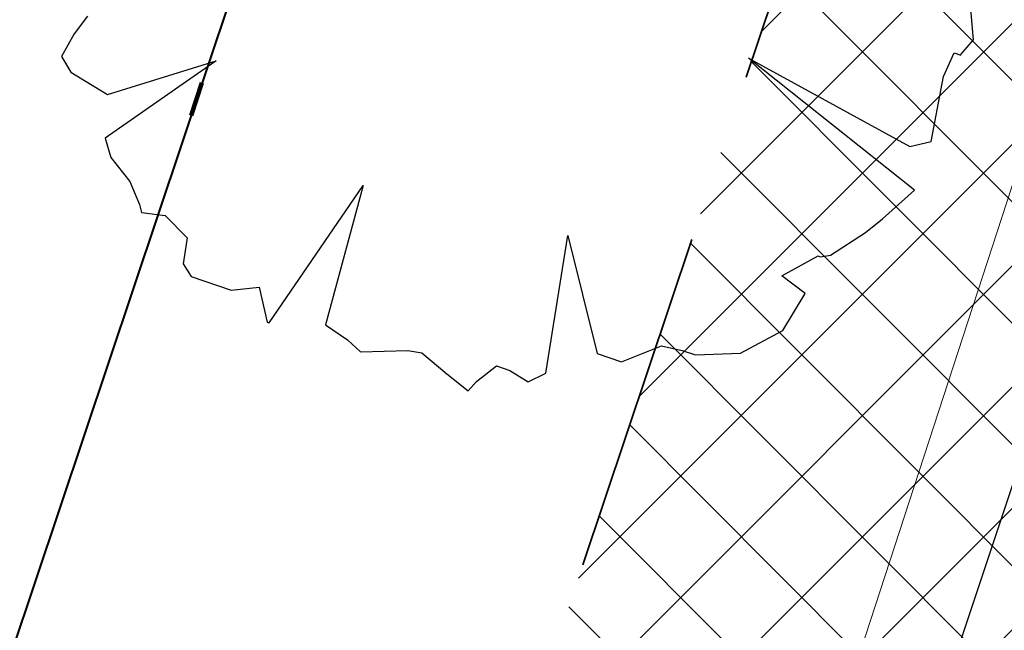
# Model space of a CAD drawing. Header units: metres. Extents: x 6599773 to 13199707, y 5688499 to 11377233.
# Tile 98 of 256: x 6599926.29 to 6599929.17, y 5688810.78 to 5688812.56. Entities that reach past the tile are written whole.
import ezdxf
from ezdxf import colors
from ezdxf.entities.mleader import LeaderData, LeaderLine
from ezdxf.math import Vec2, Vec3

# ---------------------------------------------------------------- set-up
doc = ezdxf.new("R2010")
doc.units = ezdxf.units.M
doc.header["$MEASUREMENT"] = 0
for name, pattern in [('1', [0]), ('9', [1, 0, -1]), ('BTO', [0]), ('BUF', [0]), ('BUG', [1.5, 1, -0.5]), ('GUK', [2, 1.5, -0.5])]:
    doc.linetypes.add(name, pattern=pattern)
doc.layers.get('0').update_dxf_attribs({"linetype": 'CONTINUOUS', "lineweight": 5})
for name, color, linetype, lineweight in [('_kolor chodnik', 50, '1', 0), ('_kolor zjazdy kostka', 7, '1', 0), ('_kolor ścieżka', 10, '1', 0), ('_linie rozgran', 100, '9', 90), ('_nasadzenia', 72, 'BUG', 30), ('_obrzeze', 10, 'BUG', 35), ('_opis drzewa', 7, 'BUF', 25), ('AS__Nowe_granice', 140, 'CONTINUOUS', 30), ('Kontury', 90, 'GUK', 5), ('OTK_L_5', 7, 'CONTINUOUS', 5), ('OTZ_L_1', 7, 'CONTINUOUS', 5)]:
    doc.layers.add(name, color=color, linetype=linetype, lineweight=lineweight)
doc.layers.add('_kolor jezdnia', color=7, linetype='1', lineweight=0, true_color=0x00dbdb)
doc.layers.add('_podział mój', color=7, linetype='BTO', lineweight=40, true_color=0xdb70ff)
doc.layers.add('RS-drzewa projektowane', color=7, linetype='CONTINUOUS')
doc.styles.add('opis drzewa', font='ARIALN.TTF', dxfattribs={"width": 0.7, "height": 1.6})
pattern_1 = [(45, (0, 0), (-0.1767766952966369, 0.1767766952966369), []), (135, (0, 0), (-0.1767766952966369, -0.1767766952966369), [])]

# ---------------------------------------------------------------- blocks, each defined once
blk = doc.blocks.new('_Dot')
at = {"color": 0, "linetype": 'ByBlock', "lineweight": -2}
blk.add_line((-0.5, 0), (-1, 0), dxfattribs=at)
at = {"color": 0, "linetype": 'ByBlock', "const_width": 0.5}
blk.add_lwpolyline([(-0.25, 0, 1), (0.25, 0, 1)], format="xyb", close=True, dxfattribs=at)
blk = doc.blocks.new('d2')
at = {"layer": '_nasadzenia'}
for p, q in [((-293017.3515251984, 28213.81535557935), (-293017.3813259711, 28214.17316373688)), ((-293021.247766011, 28213.91903182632), (-293021.3068558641, 28213.84145124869)), ((-293021.3068558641, 28213.84145124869), (-293021.3628674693, 28213.74109229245)), ((-293017.4071456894, 28213.74987151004), (-293017.3515251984, 28213.81535557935)), ((-293021.3628674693, 28213.74109229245), (-293021.3211322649, 28213.67251602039)), ((-293018.340181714, 28213.73353405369), (-293017.6313377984, 28213.34606689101)), ((-293017.6100354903, 28213.15411214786), (-293018.340181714, 28213.73353405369)), ((-293017.4827541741, 28213.65378966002), (-293017.4364681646, 28213.75747156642)), ((-293017.4364681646, 28213.75747156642), (-293017.4072913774, 28213.74750271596)), ((-293020.6827278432, 28213.72211137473), (-293021.1705643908, 28213.3820784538)), ((-293021.1593662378, 28213.57379206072), (-293020.6827278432, 28213.72211137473)), ((-293021.3211322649, 28213.67251602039), (-293021.1593662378, 28213.57379206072)), ((-293017.5369146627, 28213.36812186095), (-293017.4827541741, 28213.65378966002)), ((-293021.1705643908, 28213.3820784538), (-293021.14520213, 28213.29736970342)), ((-293017.6313377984, 28213.34606689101), (-293017.5369146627, 28213.36812186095)), ((-293021.14520213, 28213.29736970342), (-293021.061486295, 28213.19272325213)), ((-293021.061486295, 28213.19272325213), (-293021.0199965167, 28213.09164088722)), ((-293020.4486406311, 28212.57052589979), (-293020.0360262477, 28213.17468230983)), ((-293020.0360262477, 28213.17468230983), (-293020.2016862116, 28212.56219204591)), ((-293017.7507446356, 28213.02837527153), (-293017.6100354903, 28213.15411214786)), ((-293021.0199965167, 28213.09164088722), (-293021.0105163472, 28213.05581184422)), ((-293021.0105163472, 28213.05581184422), (-293020.906613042, 28213.04203777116)), ((-293020.906613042, 28213.04203777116), (-293020.8098479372, 28212.94379608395)), ((-293017.8259620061, 28212.96716830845), (-293017.7507446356, 28213.02837527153)), ((-293019.2314686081, 28212.35019368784), (-293019.1358041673, 28212.95519975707)), ((-293019.1358041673, 28212.95519975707), (-293019.0065527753, 28212.43629629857)), ((-293017.9794749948, 28212.86753276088), (-293017.8259620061, 28212.96716830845)), ((-293020.8098479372, 28212.94379608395), (-293020.8269571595, 28212.83014532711)), ((-293018.0250247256, 28212.86136913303), (-293017.9794749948, 28212.86753276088)), ((-293020.8269571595, 28212.83014532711), (-293020.7916238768, 28212.77461971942)), ((-293018.1946652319, 28212.7781072), (-293018.0347503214, 28212.86469208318)), ((-293018.0347503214, 28212.86469208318), (-293018.0250247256, 28212.86136913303)), ((-293020.7916238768, 28212.77461971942), (-293020.6165631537, 28212.71480661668)), ((-293018.0912527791, 28212.69932094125), (-293018.1946652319, 28212.7781072)), ((-293020.6165631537, 28212.71480661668), (-293020.4929632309, 28212.72689273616)), ((-293020.4929632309, 28212.72689273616), (-293020.4583662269, 28212.57384884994)), ((-293018.1899812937, 28212.5375138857), (-293018.0912527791, 28212.69932094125)), ((-293020.4583662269, 28212.57384884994), (-293020.4486406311, 28212.57052589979)), ((-293020.2016862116, 28212.56219204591), (-293020.1046756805, 28212.49645645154)), ((-293018.3759947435, 28212.43811947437), (-293018.1899812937, 28212.5375138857)), ((-293020.1046756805, 28212.49645645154), (-293020.0465675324, 28212.44401265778)), ((-293020.0465675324, 28212.44401265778), (-293019.8385154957, 28212.44897060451)), ((-293019.8385154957, 28212.44897060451), (-293019.7768382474, 28212.43876061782)), ((-293019.7768382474, 28212.43876061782), (-293019.6670238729, 28212.34692369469)), ((-293019.0065527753, 28212.43629629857), (-293018.8995712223, 28212.39974384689)), ((-293018.8995712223, 28212.39974384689), (-293018.7235287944, 28212.46995511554)), ((-293018.7235287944, 28212.46995511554), (-293018.6326747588, 28212.4497762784)), ((-293018.6326747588, 28212.4497762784), (-293018.5743211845, 28212.42983857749)), ((-293018.5743211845, 28212.42983857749), (-293018.3759947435, 28212.43811947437)), ((-293019.5372674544, 28212.31345305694), (-293019.4490008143, 28212.38106478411)), ((-293019.4490008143, 28212.38106478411), (-293019.3906472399, 28212.3611270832)), ((-293019.3906472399, 28212.3611270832), (-293019.3097642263, 28212.31176510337)), ((-293019.3097642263, 28212.31176510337), (-293019.2314686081, 28212.35019368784)), ((-293019.6670238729, 28212.34692369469), (-293019.5733370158, 28212.27146038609)), ((-293019.5733370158, 28212.27146038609), (-293019.5372674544, 28212.31345305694))]:
    blk.add_line(p, q, dxfattribs=at)

msp = doc.modelspace()

# ---------------------------------------------------------------- hatches: boundary and pattern name
at = {"layer": '_kolor chodnik'}
h = msp.add_hatch(dxfattribs=at)
h.set_pattern_fill('ANSI37', color=256, scale=2)
h.set_pattern_definition(pattern_1)
h.paths.add_polyline_path([(6599849.938171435, 5688542.085872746), (6599852.232147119, 5688548.938742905), (6599853.573135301, 5688548.489851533), (6599853.827082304, 5688549.248475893), (6599851.793849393, 5688549.929093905), (6599849.895278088, 5688548.982823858), (6599847.823506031, 5688542.793750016)])
edge = h.paths.add_edge_path()
edge.add_line((6600018.106075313, 5689087.454911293), (6600022.42781917, 5689091.229234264))
edge.add_line((6600022.42781917, 5689091.229234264), (6600020.233254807, 5689093.742094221))
edge.add_line((6600020.233254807, 5689093.742094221), (6600017.159471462, 5689091.057656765))
edge.add_arc((6600023.275194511, 5689085.3851404), 8.341433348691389, 137.1531559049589, 148.8016577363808)
edge.add_line((6600016.140105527, 5689089.706021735), (6600018.106075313, 5689087.454911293))
h.paths.add_polyline_path([(6600038.501784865, 5689187.592294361), (6600037.906968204, 5689187.700586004), (6600037.63829624, 5689186.224843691), (6600038.240083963, 5689186.115282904)])
h.paths.add_polyline_path([(6600069.098302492, 5689360.276020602), (6600068.321239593, 5689360.413462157), (6600068.064048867, 5689358.936495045), (6600068.836639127, 5689358.799546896)])
h.paths.add_polyline_path([(6600082.393785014, 5689362.950258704), (6600082.941124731, 5689366.103121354), (6600081.481377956, 5689366.361351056), (6600080.923159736, 5689363.210828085)])
h.paths.add_polyline_path([(6600074.022236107, 5689388.065861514), (6600072.983907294, 5689388.249860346), (6600072.723374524, 5689386.77253894), (6600073.760538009, 5689386.588865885)])
h.paths.add_polyline_path([(6600105.613104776, 5689486.405659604), (6600106.749499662, 5689489.711933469), (6600105.298891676, 5689490.233346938), (6600104.143487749, 5689486.917306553)], flags=17)
h.paths.add_polyline_path([(6600132.519778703, 5689678.737346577), (6600131.761827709, 5689678.896110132), (6600131.444670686, 5689677.429261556), (6600132.212256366, 5689677.269208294)])
h.paths.add_polyline_path([(6600156.649397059, 5689798.7449027), (6600156.48800471, 5689797.958860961), (6600157.450195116, 5689797.757316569), (6600157.615023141, 5689798.542205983)])
h.paths.add_polyline_path([(6600189.055358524, 5689948.643107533), (6600187.902868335, 5689948.884512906), (6600187.600024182, 5689947.417400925), (6600188.748131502, 5689947.176379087)])
edge = h.paths.add_edge_path()
edge.add_line((6600204.459383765, 5690032.969035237), (6600204.153258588, 5690031.227801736))
edge.add_arc((6600202.328347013, 5690027.299936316), 4.331100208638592, 41.85300125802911, 65.08011549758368, ccw=False)
edge.add_arc((6600032.90393149, 5690051.979071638), 174.020003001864, 352.8070218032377, 353.495463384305)
edge.add_arc((6600202.372679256, 5690027.343587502), 5.999999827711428, 55.12102442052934, 69.64815978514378)
edge = h.paths.add_edge_path()
edge.add_line((6600205.046027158, 5690040.265402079), (6600204.972740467, 5690038.483452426))
edge.add_arc((6600203.986269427, 5690044.401803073), 5.999999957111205, 279.4630688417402, 294.9140560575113)
edge.add_line((6600206.513819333, 5690038.960158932), (6600206.607027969, 5690041.030672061))
edge.add_arc((6600203.986269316, 5690044.401803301), 4.270000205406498, 284.3702444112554, 307.86193139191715, ccw=False)
edge = h.paths.add_edge_path()
edge.add_arc((6600203.547470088, 5690044.558759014), 6.446878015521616, 324.4350091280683, 356.2013368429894, ccw=False)
edge.add_arc((6600203.986269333, 5690044.401803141), 6.00000007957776, 323.2169970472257, 357.4193489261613)
h.paths.add_polyline_path([(6600208.910055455, 5690121.713696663), (6600208.146285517, 5690121.748120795), (6600207.125602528, 5690121.794124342), (6600209.971605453, 5690121.665851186)])
edge = h.paths.add_edge_path()
edge.add_line((6600238.769818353, 5690481.648294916), (6600240.338176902, 5690490.873746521))
edge.add_line((6600240.338176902, 5690490.873746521), (6600241.251295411, 5690510.829461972))
edge.add_line((6600241.251295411, 5690510.829461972), (6600239.524022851, 5690510.928942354))
edge.add_line((6600239.524022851, 5690510.928942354), (6600238.633343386, 5690491.167757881))
edge.add_line((6600238.633343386, 5690491.167757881), (6600234.579716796, 5690467.661262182))
edge.add_line((6600234.579716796, 5690467.661262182), (6600234.449796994, 5690464.966873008))
edge.add_arc((6600242.443669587, 5690464.607462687), 8.00194818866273, 177.4256738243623, 268.2543056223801)
edge.add_line((6600242.199903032, 5690456.609228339), (6600242.216657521, 5690457.359274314))
edge.add_line((6600242.216657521, 5690457.359274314), (6600242.305257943, 5690458.836738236))
edge.add_arc((6600242.444504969, 5690464.607952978), 5.772894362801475, 177.0298084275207, 268.6178439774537, ccw=False)
edge.add_line((6600236.679365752, 5690464.907083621), (6600236.951876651, 5690470.95443634))
edge.add_line((6600236.951876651, 5690470.95443634), (6600238.150786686, 5690478.210832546))
edge.add_line((6600238.150786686, 5690478.210832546), (6600238.769818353, 5690481.648294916))
h.paths.add_polyline_path([(6600238.769818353, 5690481.648294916), (6600238.150786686, 5690478.210832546), (6600239.670056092, 5690477.930590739), (6600240.266710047, 5690481.376366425)], flags=17)
edge = h.paths.add_edge_path()
edge.add_line((6600223.366500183, 5690460.339976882), (6600223.276803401, 5690457.948865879))
edge.add_arc((6600221.105749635, 5690465.64864014), 7.999999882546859, 285.7465040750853, 299.8464885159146)
edge.add_line((6600225.08717264, 5690458.709744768), (6600225.240084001, 5690461.623695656))
edge.add_arc((6600221.105749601, 5690465.648640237), 5.769999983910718, 293.06724420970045, 315.7681070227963, ccw=False)
edge = h.paths.add_edge_path()
edge.add_arc((6600220.025145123, 5690444.676291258), 5.77000016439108, 37.996647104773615, 59.94382588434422, ccw=False)
edge.add_line((6600224.572175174, 5690448.22839199), (6600224.817793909, 5690451.081798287))
edge.add_arc((6600220.025145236, 5690444.676291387), 7.999999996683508, 53.19588653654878, 68.15166733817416)
edge.add_line((6600223.00235276, 5690452.101669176), (6600222.91504296, 5690449.670427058))
edge = h.paths.add_edge_path()
edge.add_arc((6600221.105749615, 5690465.648640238), 7.999999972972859, 328.0222308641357, 357.0132597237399)
edge.add_line((6600229.094882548, 5690465.23180147), (6600229.218816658, 5690467.593604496))
edge.add_line((6600229.218816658, 5690467.593604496), (6600228.218919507, 5690467.645774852))
edge.add_line((6600228.218919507, 5690467.645774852), (6600227.891778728, 5690461.411918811))
h.paths.add_polyline_path([(6600200.980142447, 5690012.236744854), (6600202.31727834, 5690011.956662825), (6600202.522293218, 5690012.935421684), (6600201.182321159, 5690013.216097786)])
h.paths.add_polyline_path([(6600196.457878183, 5689983.98337835), (6600195.202332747, 5689984.246370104), (6600194.899091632, 5689982.777335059), (6600196.150355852, 5689982.515240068)])
edge = h.paths.add_edge_path()
edge.add_line((6600112.305909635, 5689517.99101877), (6600112.691041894, 5689519.807934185))
edge.add_line((6600112.691041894, 5689519.807934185), (6600113.245521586, 5689522.423769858))
edge.add_line((6600113.245521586, 5689522.423769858), (6600111.553124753, 5689522.782507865))
edge.add_line((6600111.553124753, 5689522.782507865), (6600107.405864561, 5689503.217226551))
edge.add_line((6600107.405864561, 5689503.217226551), (6600099.494506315, 5689480.361667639))
edge.add_line((6600099.494506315, 5689480.361667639), (6600099.182814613, 5689478.891218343))
edge.add_arc((6600107.008997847, 5689477.232359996), 8.000059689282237, 168.0325629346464, 257.7529108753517)
edge.add_line((6600105.311960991, 5689469.414366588), (6600105.784990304, 5689471.593619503))
edge.add_arc((6600107.008927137, 5689477.232314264), 5.769999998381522, 168.0321375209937, 257.7533362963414, ccw=False)
edge.add_line((6600101.364343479, 5689478.42879883), (6600101.647245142, 5689479.76342708))
edge.add_line((6600101.647245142, 5689479.76342708), (6600104.143487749, 5689486.917306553))
edge.add_line((6600104.143487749, 5689486.917306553), (6600105.298891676, 5689490.233346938))
edge.add_line((6600105.298891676, 5689490.233346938), (6600108.240043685, 5689498.809726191))
edge.add_line((6600108.240043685, 5689498.809726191), (6600112.305909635, 5689517.99101877))
h.paths.add_polyline_path([(6600136.009573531, 5689645.499114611), (6600138.333647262, 5689645.012304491), (6600138.661671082, 5689646.578318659), (6600134.869459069, 5689647.372651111)])
at = {"layer": '_kolor jezdnia'}
h = msp.add_hatch(dxfattribs=at)
h.set_pattern_fill('ANSI37', color=256, scale=2.2)
h.set_pattern_definition([(311.9999999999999, (0, 0), (0.2043648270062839, 0.1840109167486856), []), (41.99999999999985, (0, 0), (-0.1840109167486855, 0.2043648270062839), [])])
edge = h.paths.add_edge_path()
edge.add_line((6599833.066047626, 5688539.933393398), (6599850.649511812, 5688527.983462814))
edge.add_arc((6599857.337592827, 5688536.653968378), 10.95025544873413, 169.5012687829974, 232.3548431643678, ccw=False)
edge.add_arc((6599858.085851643, 5688536.618142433), 11.69295282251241, 162.2507788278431, 169.9967502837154, ccw=False)
edge.add_line((6599846.949484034, 5688540.182754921), (6599847.823506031, 5688542.793750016))
edge.add_line((6599847.823506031, 5688542.793750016), (6599849.895278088, 5688548.982823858))
edge.add_line((6599849.895278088, 5688548.982823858), (6599852.434748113, 5688556.56906746))
edge.add_line((6599852.434748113, 5688556.56906746), (6599928.48625871, 5688783.760284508))
edge.add_line((6599928.48625871, 5688783.760284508), (6599931.025728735, 5688791.34652811))
edge.add_line((6599931.025728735, 5688791.34652811), (6599996.657773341, 5688987.411326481))
edge.add_line((6599996.657773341, 5688987.411326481), (6599999.197243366, 5688994.997570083))
edge.add_line((6599999.197243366, 5688994.997570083), (6600021.930100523, 5689062.908193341))
edge.add_line((6600021.930100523, 5689062.908193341), (6600017.620224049, 5689067.371531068))
edge.add_line((6600017.620224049, 5689067.371531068), (6600016.714558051, 5689064.654078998))
edge.add_line((6600016.714558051, 5689064.654078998), (6600012.423620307, 5689051.835617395))
edge.add_line((6600012.423620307, 5689051.835617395), (6600009.884150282, 5689044.249373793))
edge.add_line((6600009.884150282, 5689044.249373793), (6599977.53516164, 5688947.612159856))
edge.add_line((6599977.53516164, 5688947.612159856), (6599974.995691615, 5688940.025916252))
edge.add_line((6599974.995691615, 5688940.025916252), (6599942.096912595, 5688841.746295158))
edge.add_line((6599942.096912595, 5688841.746295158), (6599939.557442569, 5688834.160051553))
edge.add_line((6599939.557442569, 5688834.160051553), (6599882.679288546, 5688664.246042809))
edge.add_line((6599882.679288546, 5688664.246042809), (6599880.139818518, 5688656.659799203))
edge.add_line((6599880.139818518, 5688656.659799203), (6599852.464543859, 5688573.984527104))
edge.add_line((6599852.464543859, 5688573.984527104), (6599842.470137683, 5688544.127903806))
edge.add_arc((6599835.706422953, 5688546.652910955), 7.219660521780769, 248.54809133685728, 339.52856074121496, ccw=False)
h.paths.add_polyline_path([(6600044.653202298, 5689172.271628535), (6600046.276244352, 5689181.431901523), (6600047.759199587, 5689189.801539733), (6600051.0603021, 5689208.432603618), (6600052.368792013, 5689215.817578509), (6600054.808584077, 5689229.587499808), (6600056.11707399, 5689236.972474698), (6600057.346666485, 5689243.912161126), (6600058.655146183, 5689251.297078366), (6600058.831439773, 5689252.292060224), (6600060.098987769, 5689259.445963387), (6600060.139929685, 5689259.677035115), (6600061.407468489, 5689266.830886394), (6600072.329030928, 5689328.470998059), (6600073.637511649, 5689335.855921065), (6600077.337304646, 5689356.73715072), (6600078.820259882, 5689365.106788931), (6600081.142794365, 5689378.214921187), (6600082.53851694, 5689386.092227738), (6600095.187867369, 5689457.483787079), (6600091.082877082, 5689465.8405575), (6600089.043088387, 5689454.328211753), (6600087.870641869, 5689447.711051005), (6600087.560133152, 5689445.958573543), (6600086.562151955, 5689440.326076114), (6600082.433200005, 5689417.022719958), (6600080.95024477, 5689408.65308175), (6600077.202698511, 5689387.502337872), (6600075.719743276, 5689379.132699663), (6600073.469199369, 5689366.430874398), (6600071.986244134, 5689358.061236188), (6600069.986864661, 5689346.776955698), (6600068.591142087, 5689338.899649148), (6600065.559290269, 5689321.78820693), (6600064.163567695, 5689313.91090038), (6600059.719426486, 5689288.828650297), (6600058.323703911, 5689280.951343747), (6600057.563846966, 5689276.662793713), (6600056.168124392, 5689268.785487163), (6600054.804920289, 5689261.091711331), (6600053.409197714, 5689253.214404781), (6600053.264817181, 5689252.399536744), (6600051.869094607, 5689244.522230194), (6600051.183555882, 5689240.653124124), (6600049.787833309, 5689232.775817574), (6600046.593849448, 5689214.749319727), (6600045.198126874, 5689206.872013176), (6600044.41754409, 5689202.466488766), (6600042.934588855, 5689194.096850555), (6600036.429952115, 5689157.38538759), (6600034.94699688, 5689149.01574938), (6600030.579776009, 5689124.367629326), (6600027.529365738, 5689107.151445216), (6600024.895072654, 5689094.014582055), (6600030.583685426, 5689094.264316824), (6600032.945013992, 5689106.191885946), (6600043.170247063, 5689163.901990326)])
edge = h.paths.add_edge_path()
edge.add_line((6600111.106812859, 5689535.144351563), (6600111.256844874, 5689535.85214863))
edge.add_line((6600111.256844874, 5689535.85214863), (6600112.915748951, 5689543.678261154))
edge.add_line((6600112.915748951, 5689543.678261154), (6600117.304772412, 5689564.384094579))
edge.add_line((6600117.304772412, 5689564.384094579), (6600119.067357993, 5689572.699339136))
edge.add_line((6600119.067357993, 5689572.699339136), (6600120.087667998, 5689577.512794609))
edge.add_line((6600120.087667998, 5689577.512794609), (6600121.64289057, 5689584.849775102))
edge.add_line((6600121.64289057, 5689584.849775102), (6600128.436769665, 5689616.900852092))
edge.add_line((6600128.436769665, 5689616.900852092), (6600129.991992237, 5689624.237832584))
edge.add_line((6600129.991992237, 5689624.237832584), (6600132.660554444, 5689636.827148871))
edge.add_line((6600132.660554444, 5689636.827148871), (6600133.208838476, 5689639.444704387))
edge.add_line((6600133.208838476, 5689639.444704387), (6600134.848957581, 5689647.274775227))
edge.add_line((6600134.848957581, 5689647.274775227), (6600138.97649476, 5689666.979995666))
edge.add_line((6600138.97649476, 5689666.979995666), (6600140.51410642, 5689674.320687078))
edge.add_line((6600140.51410642, 5689674.320687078), (6600145.209128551, 5689696.735129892))
edge.add_line((6600145.209128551, 5689696.735129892), (6600146.746740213, 5689704.075821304))
edge.add_line((6600146.746740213, 5689704.075821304), (6600151.462308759, 5689726.588354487))
edge.add_line((6600151.462308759, 5689726.588354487), (6600152.999920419, 5689733.929045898))
edge.add_line((6600152.999920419, 5689733.929045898), (6600155.244070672, 5689744.642813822))
edge.add_line((6600155.244070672, 5689744.642813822), (6600156.781682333, 5689751.983505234))
edge.add_line((6600156.781682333, 5689751.983505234), (6600161.635515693, 5689775.156126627))
edge.add_line((6600161.635515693, 5689775.156126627), (6600163.378142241, 5689783.475576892))
edge.add_line((6600163.378142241, 5689783.475576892), (6600163.850769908, 5689785.731942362))
edge.add_line((6600163.850769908, 5689785.731942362), (6600167.028500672, 5689800.90270461))
edge.add_line((6600167.028500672, 5689800.90270461), (6600179.490888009, 5689860.399222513))
edge.add_line((6600179.490888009, 5689860.399222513), (6600181.233514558, 5689868.718672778))
edge.add_line((6600181.233514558, 5689868.718672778), (6600181.84713393, 5689871.648144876))
edge.add_line((6600181.84713393, 5689871.648144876), (6600183.38474559, 5689878.988836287))
edge.add_line((6600183.38474559, 5689878.988836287), (6600184.935818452, 5689886.393792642))
edge.add_line((6600184.935818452, 5689886.393792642), (6600186.575937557, 5689894.223863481))
edge.add_line((6600186.575937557, 5689894.223863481), (6600194.051338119, 5689929.912074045))
edge.add_line((6600194.051338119, 5689929.912074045), (6600195.691457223, 5689937.742144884))
edge.add_line((6600195.691457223, 5689937.742144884), (6600202.915799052, 5689972.231779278))
edge.add_line((6600202.915799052, 5689972.231779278), (6600204.555918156, 5689980.061850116))
edge.add_line((6600204.555918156, 5689980.061850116), (6600206.062781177, 5689987.255744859))
edge.add_line((6600206.062781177, 5689987.255744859), (6600207.702900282, 5689995.085815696))
edge.add_line((6600207.702900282, 5689995.085815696), (6600210.232559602, 5690007.162628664))
edge.add_line((6600210.232559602, 5690007.162628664), (6600211.694938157, 5690014.144150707))
edge.add_arc((6600028.177652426, 5690052.584442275), 187.5000004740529, 348.1696294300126, 357.4195276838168)
edge.add_line((6600215.487522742, 5690044.142720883), (6600208.310270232, 5690026.480446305))
edge.add_arc((6600032.903933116, 5690051.97907145), 177.2500013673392, 348.1696294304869, 351.7289130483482, ccw=False)
edge.add_line((6600206.38894146, 5690015.640182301), (6600205.966941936, 5690013.625519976))
edge.add_line((6600205.966941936, 5690013.625519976), (6600204.326822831, 5690005.795449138))
edge.add_line((6600204.326822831, 5690005.795449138), (6600197.076961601, 5689971.183982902))
edge.add_line((6600197.076961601, 5689971.183982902), (6600195.334335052, 5689962.864532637))
edge.add_line((6600195.334335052, 5689962.864532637), (6600193.44722506, 5689953.855305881))
edge.add_line((6600193.44722506, 5689953.855305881), (6600191.909227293, 5689946.512771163))
edge.add_line((6600191.909227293, 5689946.512771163), (6600185.49684423, 5689915.899498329))
edge.add_line((6600185.49684423, 5689915.899498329), (6600183.856521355, 5689908.068454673))
edge.add_line((6600183.856521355, 5689908.068454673), (6600182.066605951, 5689899.523243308))
edge.add_line((6600182.066605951, 5689899.523243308), (6600180.32407057, 5689891.204228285))
edge.add_line((6600180.32407057, 5689891.204228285), (6600174.320344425, 5689862.541919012))
edge.add_line((6600174.320344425, 5689862.541919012), (6600172.577809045, 5689854.222903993))
edge.add_line((6600172.577809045, 5689854.222903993), (6600163.663810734, 5689811.666703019))
edge.add_line((6600163.663810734, 5689811.666703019), (6600162.023782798, 5689803.837067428))
edge.add_line((6600162.023782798, 5689803.837067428), (6600160.924220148, 5689798.587659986))
edge.add_line((6600160.924220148, 5689798.587659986), (6600159.279208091, 5689790.734229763))
edge.add_line((6600159.279208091, 5689790.734229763), (6600157.107250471, 5689780.365115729))
edge.add_line((6600157.107250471, 5689780.365115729), (6600155.462238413, 5689772.511685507))
edge.add_line((6600155.462238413, 5689772.511685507), (6600153.380318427, 5689762.572418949))
edge.add_line((6600153.380318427, 5689762.572418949), (6600151.735124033, 5689754.718118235))
edge.add_line((6600151.735124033, 5689754.718118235), (6600148.586504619, 5689739.686336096))
edge.add_line((6600148.586504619, 5689739.686336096), (6600146.885007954, 5689731.563243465))
edge.add_line((6600146.885007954, 5689731.563243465), (6600141.75088822, 5689707.052510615))
edge.add_line((6600141.75088822, 5689707.052510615), (6600140.110896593, 5689699.223048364))
edge.add_line((6600140.110896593, 5689699.223048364), (6600133.483561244, 5689667.583574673))
edge.add_line((6600133.483561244, 5689667.583574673), (6600131.860394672, 5689659.834436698))
edge.add_line((6600131.860394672, 5689659.834436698), (6600131.740984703, 5689659.26436315))
edge.add_line((6600131.740984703, 5689659.26436315), (6600130.117814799, 5689651.515209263))
edge.add_line((6600130.117814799, 5689651.515209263), (6600127.278733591, 5689637.961189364))
edge.add_line((6600127.278733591, 5689637.961189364), (6600126.924568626, 5689636.290366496))
edge.add_line((6600126.924568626, 5689636.290366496), (6600125.166244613, 5689627.995226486))
edge.add_line((6600125.166244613, 5689627.995226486), (6600118.009503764, 5689594.232298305))
edge.add_line((6600118.009503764, 5689594.232298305), (6600116.251179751, 5689585.937158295))
edge.add_line((6600116.251179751, 5689585.937158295), (6600113.665314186, 5689573.737975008))
edge.add_line((6600113.665314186, 5689573.737975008), (6600111.898534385, 5689565.402943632))
edge.add_line((6600111.898534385, 5689565.402943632), (6600104.889982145, 5689532.33911599))
edge.add_line((6600104.889982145, 5689532.33911599), (6600103.226635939, 5689524.492047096))
edge.add_line((6600103.226635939, 5689524.492047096), (6600096.623876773, 5689493.342605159))
edge.add_line((6600096.623876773, 5689493.342605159), (6600094.968986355, 5689485.53542763))
edge.add_line((6600094.968986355, 5689485.53542763), (6600094.300101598, 5689482.379870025))
edge.add_line((6600094.300101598, 5689482.379870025), (6600099.182814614, 5689478.891218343))
edge.add_line((6600099.182814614, 5689478.891218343), (6600099.494506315, 5689480.361667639))
edge.add_line((6600099.494506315, 5689480.361667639), (6600111.106812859, 5689535.144351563))
edge = h.paths.add_edge_path()
edge.add_arc((6600239.213891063, 5690851.4003676), 10.0000000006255, -2.8342403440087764, 76.13703556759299, ccw=False)
edge.add_line((6600249.201658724, 5690850.905901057), (6600249.082723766, 5690848.503524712))
edge.add_line((6600249.082723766, 5690848.503524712), (6600247.016487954, 5690806.767468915))
edge.add_line((6600247.016487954, 5690806.767468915), (6600246.092398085, 5690789.152178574))
edge.add_line((6600246.092398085, 5690789.152178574), (6600233.768116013, 5690572.015170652))
edge.add_line((6600233.768116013, 5690572.015170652), (6600228.959056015, 5690465.29620206))
edge.add_line((6600228.959056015, 5690465.29620206), (6600234.588724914, 5690465.017134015))
edge.add_line((6600234.588724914, 5690465.017134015), (6600239.26254019, 5690571.767576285))
edge.add_line((6600239.26254019, 5690571.767576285), (6600252.505038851, 5690806.400146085))
edge.add_line((6600252.505038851, 5690806.400146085), (6600254.569211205, 5690848.094521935))
edge.add_arc((6600262.559425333, 5690847.6989487), 7.999999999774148, 76.13703557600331, 177.1657596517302, ccw=False)
edge.add_line((6600264.476229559, 5690855.465921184), (6600241.609896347, 5690861.109083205))
edge = h.paths.add_edge_path()
edge.add_line((6600250.031475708, 5690451.625307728), (6600250.231741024, 5690455.772579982))
edge.add_line((6600250.231741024, 5690455.772579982), (6600246.257763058, 5690456.417303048))
edge.add_line((6600246.257763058, 5690456.417303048), (6600242.171761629, 5690456.61060902))
edge.add_arc((6600242.563100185, 5690464.586983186), 7.985968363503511, 176.9123644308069, 267.1911945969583, ccw=False)
edge.add_line((6600234.588724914, 5690465.017134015), (6600228.959056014, 5690465.29620206))
edge.add_arc((6600220.965133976, 5690465.657286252), 8.002072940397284, 267.8289300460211, 357.413716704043, ccw=False)
edge.add_line((6600220.661989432, 5690457.660957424), (6600212.406915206, 5690458.119572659))
edge.add_line((6600212.406915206, 5690458.119572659), (6600208.431872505, 5690457.817501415))
edge.add_line((6600208.431872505, 5690457.817501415), (6600208.233912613, 5690454.548331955))
edge.add_line((6600208.233912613, 5690454.548331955), (6600212.129565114, 5690453.127270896))
edge.add_line((6600212.129565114, 5690453.127270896), (6600218.640548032, 5690452.76554962))
edge.add_line((6600218.640548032, 5690452.76554962), (6600216.486747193, 5690452.885205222))
edge.add_line((6600216.486747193, 5690452.885205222), (6600220.46890539, 5690452.663974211))
edge.add_arc((6600220.025145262, 5690444.676291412), 7.999999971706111, -0.3386579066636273, 86.8201700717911, ccw=False)
edge.add_line((6600228.025005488, 5690444.629006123), (6600227.803602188, 5690439.649256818))
edge.add_line((6600227.803602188, 5690439.649256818), (6600226.885525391, 5690435.936828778))
edge.add_line((6600226.885525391, 5690435.936828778), (6600225.534849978, 5690405.967249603))
edge.add_line((6600225.534849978, 5690405.967249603), (6600226.115199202, 5690402.187514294))
edge.add_line((6600226.115199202, 5690402.187514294), (6600213.445139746, 5690121.008786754))
edge.add_line((6600213.445139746, 5690121.008786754), (6600213.352800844, 5690118.960058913))
edge.add_line((6600213.352800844, 5690118.960058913), (6600209.980184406, 5690044.131649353))
edge.add_arc((6600203.986269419, 5690044.401803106), 5.999999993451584, 257.4162346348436, 357.41934921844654, ccw=False)
edge.add_line((6600202.679069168, 5690038.545931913), (6600201.589735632, 5690033.666039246))
edge.add_line((6600201.589735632, 5690033.666039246), (6600203.67987942, 5690033.199458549))
edge.add_arc((6600202.372679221, 5690027.343587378), 5.999999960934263, -8.27108729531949, 77.41623506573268, ccw=False)
edge.add_line((6600208.310270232, 5690026.480446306), (6600215.487522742, 5690044.142720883))
edge.add_line((6600215.487522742, 5690044.142720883), (6600216.199687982, 5690059.944661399))
edge.add_line((6600216.199687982, 5690059.944661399), (6600216.537356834, 5690067.437056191))
edge.add_line((6600216.537356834, 5690067.437056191), (6600223.893528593, 5690230.66011469))
edge.add_line((6600223.893528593, 5690230.66011469), (6600224.231197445, 5690238.152509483))
edge.add_line((6600224.231197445, 5690238.152509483), (6600233.507835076, 5690443.987992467))
edge.add_arc((6600241.499722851, 5690443.627812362), 7.999999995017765, 87.29208981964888, 177.4195277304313, ccw=False)
edge.add_line((6600241.877677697, 5690451.618879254), (6600246.021541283, 5690451.422886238))
edge.add_line((6600246.021541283, 5690451.422886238), (6600246.427694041, 5690451.443388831))
edge.add_line((6600246.427694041, 5690451.443388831), (6600246.793970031, 5690451.461878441))
edge.add_line((6600246.793970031, 5690451.461878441), (6600250.031475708, 5690451.625307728))
edge = h.paths.add_edge_path()
edge.add_line((6600007.33756506, 5689086.20374581), (6600006.980466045, 5689080.740822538))
edge.add_line((6600006.980466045, 5689080.740822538), (6600007.229745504, 5689080.720859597))
edge.add_line((6600007.229745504, 5689080.720859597), (6600008.093335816, 5689080.601653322))
edge.add_line((6600008.093335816, 5689080.601653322), (6600008.702681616, 5689080.53831051))
edge.add_arc((6600008.140193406, 5689070.554142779), 9.999999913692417, -18.557800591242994, 86.77547804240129, ccw=False)
edge.add_line((6600017.620224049, 5689067.371531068), (6600021.930100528, 5689062.908193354))
edge.add_arc((6599734.83819726, 5689159.011261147), 302.7499967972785, 341.4922000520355, 343.8640860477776)
edge.add_arc((6600034.895369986, 5689072.315877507), 9.581213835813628, 98.63328270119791, 164.5273290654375, ccw=False)
edge.add_line((6600033.457137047, 5689081.788529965), (6600033.832640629, 5689081.798737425))
edge.add_line((6600033.832640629, 5689081.798737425), (6600034.422462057, 5689082.05700874))
edge.add_line((6600034.422462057, 5689082.05700874), (6600036.833623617, 5689082.139040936))
edge.add_line((6600036.833623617, 5689082.139040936), (6600036.730225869, 5689087.148851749))
edge.add_line((6600036.730225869, 5689087.148851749), (6600036.579860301, 5689087.134303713))
edge.add_arc((6600036.479565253, 5689093.136286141), 6.002820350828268, 169.1687651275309, 270.9573417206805, ccw=False)
edge.add_line((6600030.583685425, 5689094.264316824), (6600024.895072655, 5689094.014582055))
edge.add_arc((6600015.200558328, 5689096.162123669), 9.929528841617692, 271.0943432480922, 347.5094668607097, ccw=False)
edge.add_arc((6600014.909438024, 5689089.646776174), 3.446070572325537, 264.4236009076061, 278.0194998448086, ccw=False)
edge.add_line((6600014.574573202, 5689086.217014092), (6600014.299554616, 5689086.232508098))
edge.add_line((6600014.299554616, 5689086.232508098), (6600010.474232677, 5689086.448019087))
edge.add_line((6600010.474232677, 5689086.448019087), (6600007.33756506, 5689086.20374581))
edge = h.paths.add_edge_path()
edge.add_line((6600105.490725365, 5689463.953528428), (6600106.927559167, 5689464.047234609))
edge.add_line((6600106.927559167, 5689464.047234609), (6600107.835, 5689468.66))
edge.add_line((6600107.835, 5689468.66), (6600105.311960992, 5689469.414366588))
edge.add_arc((6600107.008997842, 5689477.232359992), 8.000059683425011, 168.0325628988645, 257.7529109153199, ccw=False)
edge.add_line((6600099.182814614, 5689478.891218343), (6600094.300101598, 5689482.379870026))
edge.add_arc((6600586.245114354, 5689378.10423892), 502.8750369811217, 168.032376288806, 169.9522165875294)
edge.add_line((6600091.082877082, 5689465.8405575), (6600095.187867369, 5689457.483787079))
edge.add_arc((6600103.06517392, 5689456.088064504), 8.000000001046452, 77.7533362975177, 169.9524553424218, ccw=False)
edge.add_line((6600104.762140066, 5689463.906012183), (6600105.490725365, 5689463.953528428))
at = {"layer": '_kolor zjazdy kostka'}
h = msp.add_hatch(dxfattribs=at)
h.set_pattern_fill('ANSI37', color=256, scale=2)
h.set_pattern_definition(pattern_1)
h.paths.add_polyline_path([(6600244.137440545, 5690813.934732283), (6600242.369522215, 5690814.022127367), (6600242.097568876, 5690808.528921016), (6600243.865482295, 5690808.44142671)])
h.paths.add_polyline_path([(6600247.012128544, 5690806.679412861), (6600247.44273645, 5690815.377295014), (6600247.393289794, 5690814.378518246), (6600247.113277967, 5690808.722537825)])
h.paths.add_polyline_path([(6600242.297085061, 5690788.088808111), (6600240.958726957, 5690788.155683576), (6600240.648818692, 5690782.664569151), (6600241.987258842, 5690782.599147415)])
h.paths.add_polyline_path([(6600245.558275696, 5690780.919298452), (6600246.037231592, 5690789.405686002), (6600244.985820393, 5690788.453468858), (6600244.612601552, 5690781.981345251)])
h.paths.add_polyline_path([(6600241.348405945, 5690723.711515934), (6600242.272017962, 5690722.691689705), (6600242.749709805, 5690731.155680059), (6600241.698138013, 5690730.203317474), (6600241.472690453, 5690726.27550499)])
h.paths.add_polyline_path([(6600225.772794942, 5690394.589141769), (6600224.731429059, 5690393.637598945), (6600224.461246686, 5690387.644646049), (6600225.412923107, 5690386.603142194)])
h.paths.add_polyline_path([(6600223.012390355, 5690333.280720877), (6600223.372595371, 5690341.272607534), (6600222.32835346, 5690340.318436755), (6600222.058239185, 5690334.324941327)])
h.paths.add_polyline_path([(6600215.496388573, 5690166.390602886), (6600215.856593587, 5690174.382489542), (6600214.812834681, 5690173.428760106), (6600214.542018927, 5690167.435062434)])
h.paths.add_polyline_path([(6600212.446537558, 5690121.053392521), (6600213.399499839, 5690120.010473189), (6600213.788744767, 5690128.503024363), (6600212.745135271, 5690127.54943145)])
h.paths.add_polyline_path([(6600209.977420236, 5690121.665589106), (6600210.225142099, 5690127.162117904), (6600207.346107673, 5690127.291879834), (6600207.119593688, 5690121.794395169)])
h.paths.add_polyline_path([(6600207.950178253, 5690070.725854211), (6600204.880846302, 5690070.828947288), (6600204.643784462, 5690065.333808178), (6600207.702521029, 5690065.204598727)])
h.paths.add_polyline_path([(6600200.981479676, 5690012.236464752), (6600199.969248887, 5690007.339980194), (6600201.282587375, 5690007.064882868), (6600202.31726072, 5690011.956666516)])
h.paths.add_polyline_path([(6600193.613960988, 5689970.406358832), (6600192.398010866, 5689970.660657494), (6600191.286205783, 5689965.274578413), (6600192.486379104, 5689965.023185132)])
h.paths.add_polyline_path([(6600189.061271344, 5689948.671423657), (6600189.984133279, 5689953.050774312), (6600188.818902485, 5689953.32186217), (6600187.908781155, 5689948.91282903)])
h.paths.add_polyline_path([(6600180.976201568, 5689915.317449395), (6600179.952861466, 5689910.421322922), (6600181.008474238, 5689910.200199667), (6600182.033843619, 5689915.09540201)])
h.paths.add_polyline_path([(6600176.508279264, 5689893.538690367), (6600177.476023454, 5689893.335973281), (6600178.603605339, 5689898.719146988), (6600177.636002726, 5689898.922290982)])
h.paths.add_polyline_path([(6600179.28182965, 5689859.401159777), (6600180.522246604, 5689860.211927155), (6600181.057490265, 5689860.561775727), (6600183.598022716, 5689860.029600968), (6600184.726606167, 5689865.412570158), (6600182.186324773, 5689865.943033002), (6600181.604764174, 5689866.832779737), (6600181.024456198, 5689867.720610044)])
h.paths.add_polyline_path([(6600160.20081012, 5689810.862606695), (6600159.232772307, 5689811.065842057), (6600158.207991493, 5689806.171529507), (6600159.17573568, 5689805.968812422)])
h.paths.add_polyline_path([(6600156.493917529, 5689797.987177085), (6600155.463416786, 5689793.068691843), (6600156.431160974, 5689792.865974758), (6600157.461419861, 5689797.784520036)])
edge = h.paths.add_edge_path()
edge.add_arc((6600173.111981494, 5689800.679690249), 5.999999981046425, 204.6731153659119, 239.5411154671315, ccw=False)
edge.add_arc((6600173.162096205, 5689800.685330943), 6.047914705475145, 168.3203586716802, 204.5234866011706, ccw=False)
edge.add_line((6600167.239404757, 5689801.909666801), (6600163.65166784, 5689784.781499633))
edge.add_arc((6600169.524220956, 5689783.551410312), 5.999999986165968, 139.2146049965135, 168.1696294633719, ccw=False)
edge.add_arc((6600169.524220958, 5689783.551410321), 5.999999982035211, 96.80962310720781, 139.2146050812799, ccw=False)
edge.add_line((6600168.81279652, 5689789.509083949), (6600170.070461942, 5689795.507731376))
h.paths.add_polyline_path([(6600163.526364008, 5689776.866746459), (6600166.051243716, 5689776.337874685), (6600167.179826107, 5689781.720838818), (6600164.653945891, 5689782.24992016), (6600163.941148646, 5689783.340449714), (6600163.493329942, 5689784.025580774), (6600161.750703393, 5689775.706130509), (6600162.438017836, 5689776.155376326)])
h.paths.add_polyline_path([(6600152.614191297, 5689774.643430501), (6600153.639138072, 5689779.536616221), (6600152.646757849, 5689779.74492896), (6600151.646447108, 5689774.846147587)])
h.paths.add_polyline_path([(6600150.121074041, 5689767.466820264), (6600148.177624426, 5689758.167954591), (6600149.115997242, 5689757.971390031), (6600151.066362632, 5689767.268392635)])
h.paths.add_polyline_path([(6600142.970741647, 5689739.332500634), (6600141.888449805, 5689734.142420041), (6600144.036614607, 5689733.695518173), (6600145.123068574, 5689738.882330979)])
h.paths.add_polyline_path([(6600136.256357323, 5689701.052153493), (6600137.154085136, 5689700.864096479), (6600138.287960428, 5689706.274871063), (6600137.38649247, 5689706.464182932)])
h.paths.add_polyline_path([(6600130.081494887, 5689667.099389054), (6600129.212847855, 5689667.281639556), (6600128.083282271, 5689661.898895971), (6600128.953953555, 5689661.716447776)])
h.paths.add_polyline_path([(6600128.397394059, 5689659.030340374), (6600127.554144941, 5689659.207226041), (6600126.493408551, 5689653.810049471), (6600127.269860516, 5689653.647397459)])
h.paths.add_polyline_path([(6600134.990411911, 5689640.633636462), (6600137.30714639, 5689640.148363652), (6600138.339560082, 5689645.040620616), (6600136.015486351, 5689645.500958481), (6600135.435178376, 5689646.388788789), (6600134.8548704, 5689647.276619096), (6600133.214751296, 5689639.446548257), (6600134.102581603, 5689640.026856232)])
h.paths.add_polyline_path([(6600122.164164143, 5689634.294831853), (6600121.024067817, 5689628.914244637), (6600122.015114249, 5689628.705875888), (6600123.155614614, 5689634.086346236)])
h.paths.add_polyline_path([(6600114.542075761, 5689593.450769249), (6600113.493359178, 5689593.398339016), (6600112.364315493, 5689588.045694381), (6600113.29076438, 5689587.547532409)])
h.paths.add_polyline_path([(6600110.194543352, 5689572.941097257), (6600109.207819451, 5689573.148880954), (6600108.06771793, 5689567.768269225), (6600109.050143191, 5689567.53521504)])
h.paths.add_polyline_path([(6600119.083213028, 5689565.540446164), (6600119.089125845, 5689565.542290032), (6600121.462438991, 5689565.065690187), (6600122.598093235, 5689570.447168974), (6600120.229622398, 5689570.949214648), (6600119.651446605, 5689571.8119627), (6600119.073270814, 5689572.72765526), (6600117.310757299, 5689564.412754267)])
h.paths.add_polyline_path([(6600101.698666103, 5689532.937884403), (6600100.730666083, 5689533.141679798), (6600099.694214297, 5689528.250234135), (6600100.669121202, 5689528.045267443)])
h.paths.add_polyline_path([(6600094.06402112, 5689496.827028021), (6600093.080194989, 5689497.033910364), (6600092.036590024, 5689492.143967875), (6600093.038865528, 5689491.933250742)])
h.paths.add_polyline_path([(6600083.709836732, 5689453.749808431), (6600082.738586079, 5689448.336231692), (6600084.647281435, 5689448.027407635), (6600085.606840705, 5689453.416583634)])
h.paths.add_polyline_path([(6600084.434394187, 5689446.825895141), (6600083.731191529, 5689446.921126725), (6600082.928047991, 5689442.491821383), (6600083.649300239, 5689442.394910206)])
h.paths.add_polyline_path([(6600078.04194071, 5689410.721110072), (6600078.996952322, 5689416.137564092), (6600078.0548333, 5689416.304853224), (6600077.111232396, 5689410.886043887)])
h.paths.add_polyline_path([(6600072.911565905, 5689386.768652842), (6600071.96046622, 5689381.312635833), (6600072.800073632, 5689381.163221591), (6600073.76645083, 5689386.590709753)])
h.paths.add_polyline_path([(6600082.887400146, 5689379.432062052), (6600085.278102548, 5689379.034943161), (6600086.160383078, 5689383.956496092), (6600083.759726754, 5689384.355378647), (6600083.152078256, 5689385.224725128), (6600082.544429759, 5689386.094071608), (6600081.148707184, 5689378.216765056), (6600082.018053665, 5689378.824413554)])
h.paths.add_polyline_path([(6600080.731401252, 5689363.247695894), (6600080.041469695, 5689363.369939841), (6600079.433821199, 5689364.239286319), (6600078.8261727, 5689365.108632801), (6600077.343217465, 5689356.73899459), (6600078.212563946, 5689357.346643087), (6600079.081910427, 5689357.954291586), (6600081.429189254, 5689357.564866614), (6600082.388748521, 5689362.980514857)])
h.paths.add_polyline_path([(6600069.104215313, 5689360.304336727), (6600070.063917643, 5689365.720487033), (6600069.2708267, 5689365.861009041), (6600068.327152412, 5689360.441778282)])
h.paths.add_polyline_path([(6600066.55061698, 5689345.891799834), (6600065.546169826, 5689346.069805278), (6600064.677796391, 5689341.145792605), (6600065.678290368, 5689340.968483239)])
h.paths.add_polyline_path([(6600061.138656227, 5689321.077501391), (6600060.270282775, 5689316.15348863), (6600061.250715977, 5689315.979734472), (6600062.127590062, 5689320.902245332)])
h.paths.add_polyline_path([(6600055.325252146, 5689288.11325564), (6600054.456878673, 5689283.189242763), (6600055.410852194, 5689283.020177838), (6600056.28317863, 5689287.917022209)])
h.paths.add_polyline_path([(6600048.045675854, 5689182.819289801), (6600050.371939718, 5689182.407116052), (6600051.314445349, 5689187.67761207), (6600048.980409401, 5689188.064690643), (6600048.372760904, 5689188.934037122), (6600047.765112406, 5689189.803383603), (6600046.306982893, 5689181.603992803), (6600046.972918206, 5689182.069462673)])
h.paths.add_polyline_path([(6600040.943690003, 5689201.374141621), (6600039.339175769, 5689201.66987967), (6600038.429882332, 5689196.244216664), (6600039.984130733, 5689195.958493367)])
h.paths.add_polyline_path([(6600032.993704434, 5689156.473759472), (6600032.278185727, 5689156.600537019), (6600031.299242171, 5689151.188930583), (6600032.034145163, 5689151.058111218)])
h.paths.add_polyline_path([(6600026.309179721, 5689123.603833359), (6600025.417362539, 5689118.683970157), (6600026.271201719, 5689118.532684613), (6600027.143528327, 5689123.456001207)])
h.paths.add_polyline_path([(6600013.302986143, 5689054.462576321), (6600015.84245617, 5689062.048819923), (6600014.576741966, 5689061.417973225), (6600012.672139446, 5689055.728290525)])
h.paths.add_polyline_path([(6599974.547216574, 5688938.686171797), (6599977.086686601, 5688946.272415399), (6599975.820972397, 5688945.641568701), (6599973.916369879, 5688939.951886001)])
h.paths.add_polyline_path([(6599942.102825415, 5688841.748139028), (6599940.837111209, 5688841.117292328), (6599938.932508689, 5688835.427609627), (6599939.563355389, 5688834.161895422)])
h.paths.add_polyline_path([(6599882.685201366, 5688664.247886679), (6599881.419487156, 5688663.617039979), (6599879.514884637, 5688657.927357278), (6599880.145731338, 5688656.661643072)])
h.paths.add_polyline_path([(6599851.799762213, 5688549.930937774), (6599853.832995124, 5688549.250319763), (6599855.420163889, 5688553.991722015), (6599853.386930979, 5688554.672340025), (6599852.913795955, 5688555.621625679), (6599852.440660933, 5688556.570911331), (6599849.901190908, 5688548.984667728)])
h.paths.add_polyline_path([(6600233.581687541, 5690586.458647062), (6600234.520016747, 5690585.337735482), (6600234.976631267, 5690593.42826699), (6600233.922640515, 5690592.499827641)])
h.paths.add_polyline_path([(6600231.728371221, 5690526.750719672), (6600230.676277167, 5690525.793817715), (6600230.420013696, 5690519.782861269), (6600231.363586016, 5690518.655686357)])
h.paths.add_polyline_path([(6600237.577122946, 5690639.505119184), (6600236.516490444, 5690638.540451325), (6600236.176926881, 5690632.541599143), (6600237.1204992, 5690631.41442423)])
h.paths.add_polyline_path([(6600238.927801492, 5690681.139540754), (6600239.8637879, 5690680.021427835), (6600240.320411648, 5690688.112122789), (6600239.268317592, 5690687.155220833)])
h.paths.add_polyline_path([(6600218.122284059, 5690224.814875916), (6600217.079933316, 5690223.862433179), (6600216.809648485, 5690217.865326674), (6600217.762143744, 5690216.822918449)])
h.paths.add_polyline_path([(6600219.363739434, 5690274.535639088), (6600220.315886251, 5690273.493612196), (6600220.675810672, 5690281.480778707), (6600219.633750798, 5690280.528598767)])
h.paths.add_polyline_path([(6600168.75986753, 5689856.554734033), (6600169.729143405, 5689856.351696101), (6600170.857343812, 5689861.737822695), (6600169.889741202, 5689861.940966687)])
h.paths.add_polyline_path([(6600168.841833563, 5689852.115601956), (6600167.871405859, 5689852.319339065), (6600166.844894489, 5689847.425845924), (6600167.816759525, 5689847.221809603)])
at = {"layer": '_kolor ścieżka'}
h = msp.add_hatch(dxfattribs=at)
h.set_pattern_fill('ANSI37', color=10, scale=2)
h.set_pattern_definition(pattern_1)
edge = h.paths.add_edge_path()
edge.add_line((6599877.145262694, 5688659.244027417), (6599854.614951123, 5688591.938475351))
edge.add_line((6599854.614951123, 5688591.938475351), (6599854.214414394, 5688589.387325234))
edge.add_line((6599854.214414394, 5688589.387325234), (6599839.435327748, 5688545.233719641))
edge.add_arc((6599834.52303551, 5688547.748213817), 5.518450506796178, 246.5150871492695, 332.8930934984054, ccw=False)
edge.add_line((6599832.323891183, 5688542.68688393), (6599836.925902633, 5688539.594394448))
edge.add_arc((6599835.881373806, 5688546.528699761), 7.012533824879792, 278.5661808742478, 339.9794081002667)
edge.add_line((6599842.470137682, 5688544.127903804), (6599857.359687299, 5688588.607952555))
edge.add_line((6599857.359687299, 5688588.607952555), (6599857.303782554, 5688591.591210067))
edge.add_line((6599857.303782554, 5688591.591210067), (6599879.508971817, 5688657.925513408))
edge.add_line((6599879.508971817, 5688657.925513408), (6599879.193548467, 5688658.558370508))
edge.add_line((6599879.193548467, 5688658.558370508), (6599877.145262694, 5688659.244027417))
h.paths.add_polyline_path([(6599879.193548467, 5688658.558370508), (6599879.508971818, 5688657.925513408), (6599881.413574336, 5688663.615196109), (6599880.780717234, 5688663.299772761), (6599878.732431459, 5688663.985429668), (6599877.145262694, 5688659.244027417)])
h.paths.add_polyline_path([(6599938.926595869, 5688835.425765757), (6599938.61117252, 5688836.058622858), (6599936.562886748, 5688836.744279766), (6599878.732431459, 5688663.985429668), (6599880.780717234, 5688663.299772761), (6599881.413574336, 5688663.615196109)])
h.paths.add_polyline_path([(6599974.364844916, 5688941.291630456), (6599974.049421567, 5688941.924487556), (6599972.001135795, 5688942.610144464), (6599936.562886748, 5688836.744279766), (6599938.61117252, 5688836.058622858), (6599938.926595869, 5688835.425765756)])
h.paths.add_polyline_path([(6599974.049421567, 5688941.924487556), (6599974.364844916, 5688941.291630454), (6600009.253303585, 5689045.515087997), (6600008.937880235, 5689046.147945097), (6600006.889594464, 5689046.833602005), (6599972.001135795, 5688942.610144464)])
h.paths.add_polyline_path([(6600008.937880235, 5689046.147945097), (6600009.253303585, 5689045.515087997), (6600011.157906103, 5689051.204770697), (6600010.525049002, 5689050.889347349), (6600008.476763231, 5689051.575004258), (6600006.889594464, 5689046.833602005)])
edge = h.paths.add_edge_path()
edge.add_arc((6599858.085851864, 5688536.618142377), 11.69295304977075, 162.2507788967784, 169.9967501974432)
edge.add_line((6599846.570656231, 5688538.649255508), (6599849.824991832, 5688528.706403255))
edge.add_line((6599849.824991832, 5688528.706403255), (6599853.135519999, 5688528.731057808))
edge.add_line((6599853.135519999, 5688528.731057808), (6599849.868997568, 5688538.728963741))
edge.add_line((6599849.868997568, 5688538.728963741), (6599850.886451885, 5688541.768438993))
edge.add_line((6599850.886451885, 5688541.768438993), (6599849.938171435, 5688542.085872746))
edge.add_line((6599849.938171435, 5688542.085872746), (6599847.823506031, 5688542.793750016))
edge.add_line((6599847.823506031, 5688542.793750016), (6599846.949484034, 5688540.182754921))
edge = h.paths.add_edge_path()
edge.add_arc((6600008.743460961, 5689068.123037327), 7.659999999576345, 341.4922000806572, 372.1491631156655)
edge.add_line((6600016.231900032, 5689069.735141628), (6600014.371922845, 5689078.374983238))
edge.add_arc((6600008.140193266, 5689070.554142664), 10.00000004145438, 51.45178747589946, 78.26461791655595)
edge.add_line((6600010.174112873, 5689080.345116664), (6600010.018184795, 5689077.577393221))
edge.add_arc((6600009.814745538, 5689075.098871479), 2.486856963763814, 14.594442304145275, 85.30763078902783, ccw=False)
edge.add_line((6600012.221360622, 5689075.725498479), (6600013.747330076, 5689068.637167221))
edge.add_line((6600013.747330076, 5689068.637167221), (6600013.596857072, 5689066.921144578))
edge.add_line((6600013.596857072, 5689066.921144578), (6600008.476763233, 5689051.575004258))
edge.add_line((6600008.476763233, 5689051.575004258), (6600010.525049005, 5689050.88934735))
edge.add_line((6600010.525049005, 5689050.88934735), (6600011.157906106, 5689051.204770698))
edge.add_line((6600011.157906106, 5689051.204770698), (6600016.00728921, 5689065.691494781))

# ---------------------------------------------------------------- linework, layer by layer
at = {"layer": '_linie rozgran', "lineweight": 90, "ltscale": 2}
msp.add_lwpolyline([(6600030.348422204, 5689076.243038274), (6599864.024958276, 5688580.051650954), (6599850.199901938, 5688538.618809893), (6599851.513, 5688534.393), (6599854.081261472, 5688528.283242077), (6599846.604379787, 5688533.136720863), (6599838.554236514, 5688539.011790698), (6599831.01, 5688544.560000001), (6599831.36575498, 5688545.645937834), (6599834.825033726, 5688543.342750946), (6599838.712247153, 5688545.593856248), (6599853.455783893, 5688589.641253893), (6599853.466151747, 5688593.232024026), (6600012.715234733, 5689068.96212712)], dxfattribs=at)
at = {"layer": '_obrzeze'}
msp.add_line((6600013.484863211, 5689066.53586856), (6599854.614951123, 5688591.938475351), dxfattribs=at)
at = {"layer": '_podział mój'}
msp.add_line((6600012.715234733, 5689068.96212712), (6599853.466151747, 5688593.232024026), dxfattribs=at)
at = {"layer": 'AS__Nowe_granice'}
msp.add_lwpolyline([(6600019.34, 5689081.95), (6599838.5601, 5688539.0294)], dxfattribs=at)
at = {"layer": 'Kontury', "color": 3, "linetype": '1'}
msp.add_lwpolyline([(6599892.9185, 5688702.2792), (6599942.545, 5688851.3184)], dxfattribs=at)
at = {"layer": 'OTK_L_5', "color": 7}
msp.add_lwpolyline([(6599935.457, 5688831.303), (6599925.59, 5688801.046)], dxfattribs=at)
at = {"layer": 'OTZ_L_1', "color": 7, "linetype": '1'}
msp.add_lwpolyline([(6599935.457, 5688831.303), (6599925.59, 5688801.046)], dxfattribs=at)

# ---------------------------------------------------------------- block references
at = {"layer": 'RS-drzewa projektowane', "xscale": 0.6632819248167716, "yscale": 0.6632819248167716, "zscale": 0.6632819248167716}
msp.add_blockref('d2', (6794282.188543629, 5670098.791743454), dxfattribs=at)

# ---------------------------------------------------------------- leaders
at = {"layer": '_opis drzewa'}
ml = msp.add_multileader_mtext('Standard', dxfattribs=at)
ml.set_content('53', color=256, style='opis drzewa')
ml.set_leader_properties()
ml.set_arrow_properties(name='DOT')
ml.build(insert=Vec2(0, 0))
ml.multileader.update_dxf_attribs({"dogleg_length": 1, "arrow_head_size": 0.3})
ctx = ml.context
ctx.base_point, ctx.char_height, ctx.arrow_head_size, ctx.landing_gap_size, ctx.plane_origin = Vec3(6599922.289152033, 5688811.623037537), 1.6, 0.3, 0.3, Vec3(6599927.569434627, 5688808.117689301)
ctx.text_align_type = 2
notes = []
notes.append((ctx, [(0, (1, 1, 0), (6599925.203967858, 5688811.623037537), (-1, 0), 1, [(0, [(6599927.569434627, 5688808.117689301)], 0, [])])]))
ctx.mtext.insert, ctx.mtext.rotation, ctx.mtext.alignment, ctx.mtext.flow_direction = Vec3(6599923.903967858, 5688812.436680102), -4.660029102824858, 3, 5
for ctx, leaders in notes:
    for number, flags, end, landing, length, lines in leaders:
        leader = LeaderData()
        leader.index, (leader.has_last_leader_line, leader.has_dogleg_vector, leader.attachment_direction) = number, flags
        leader.last_leader_point, leader.dogleg_vector, leader.dogleg_length = Vec3(end), Vec3(landing), length
        for number, points, colour, breaks in lines:
            line = LeaderLine()
            line.index, line.vertices, line.color, line.breaks = number, Vec3.list(points), colors.encode_raw_color(colour), breaks
            leader.lines.append(line)
        ctx.leaders.append(leader)

doc.saveas('drawing.dxf')
